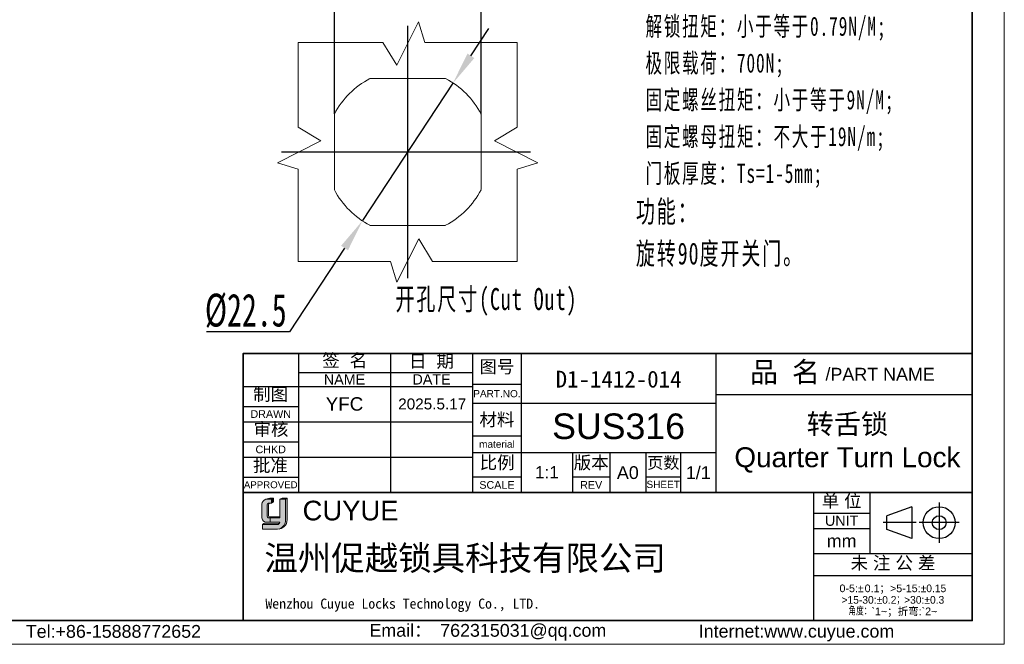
# Model space of a CAD drawing. Header units: millimetres. Extents: x 3170 to 3430, y 1374 to 1558.
# Tile 6 of 10: x 3296 to 3430, y 1374 to 1460. Entities that reach past the tile are written whole.
import ezdxf

# ---------------------------------------------------------------- set-up
doc = ezdxf.new("R2010")
doc.units = ezdxf.units.MM
doc.linetypes.add('CENTER', pattern=[10.159999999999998, 6.35, -1.27, 1.27, -1.27])
doc.linetypes.add('虚线', pattern=[2, 1, -1])
for name, color, linetype, lineweight in [('0007', 7, 'Continuous', 5), ('实线层', 7, 'Continuous', 25), ('尺寸线层', 3, 'Continuous', 18), ('粗实线层', 7, 'Continuous', 35), ('细实线层', 3, 'Continuous', 18), ('虚线层', 6, '虚线', 18)]:
    doc.layers.add(name, color=color, linetype=linetype, lineweight=lineweight)
doc.layers.add('中心线层', color=1, linetype='CENTER')
doc.styles.add('ARIAL', font='arial.ttf')
doc.styles.get("Standard").update_dxf_attribs({"font": 'arial.ttf'})
doc.styles.add('TEXTSTYLE_2', font='arial.ttf')
doc.styles.add('TEXTSTYLE_3', font='arial.ttf')
doc.styles.add('TEXTSTYLE_4', font='arial.ttf')
doc.styles.add('标准', font='txt', dxfattribs={"width": 0.667})
doc.dimstyles.new('对齐', dxfattribs={"dimtxt": 2.5, "dimasz": 2, "dimexe": 1.25, "dimexo": 0.625, "dimtad": 1, "dimdsep": 46, "dimtxsty": '标准', "dimcen": 2.5, "dimclrd": 3, "dimclre": 3, "dimclrt": 3, "dimadec": 0, "dimazin": 0, "dimtfac": 1, "dimtmove": 0, "dimatfit": 3, "dimfxl": 1, "dimarcsym": 0})
doc.dimstyles.new('标准', dxfattribs={"dimscale": 0.8, "dimtxt": 3.5, "dimasz": 4, "dimexe": 2, "dimexo": 0, "dimtad": 1, "dimdec": 1, "dimdsep": 46, "dimtxsty": '标准', "dimblk": '_CAXARROW', "dimcen": 0, "dimdle": 8, "dimazin": 2, "dimtfac": 0.707107, "dimtmove": 0, "dimatfit": 3, "dimfxl": 1, "dimtolj": 1, "dimarcsym": 1})

# ---------------------------------------------------------------- blocks, each defined once
blk = doc.blocks.new('*D14')
at = {"layer": 'Defpoints', "color": 0, "linetype": 'ByBlock', "transparency": 16777216}
for p in [(3358.716842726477, 1464.003981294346), (3338.616842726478, 1446.087800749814), (3358.716842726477, 1446.053496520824)]:
    blk.add_point(p, dxfattribs=at)
at = {"layer": '尺寸线层', "color": 3, "linetype": 'ByBlock', "lineweight": -2, "transparency": 16777216}
for p, q in [((3338.616842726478, 1446.712800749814), (3338.616842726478, 1465.253981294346)), ((3358.716842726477, 1446.678496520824), (3358.716842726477, 1465.253981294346)), ((3343.116842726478, 1464.003981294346), (3354.216842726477, 1464.003981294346))]:
    blk.add_line(p, q, dxfattribs=at)
at = {"layer": '尺寸线层', "color": 3, "linetype": 'ByBlock', "transparency": 16777216}
for points in [[(3343.116842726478, 1464.753981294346), (3343.116842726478, 1463.253981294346), (3338.616842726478, 1464.003981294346)], [(3354.216842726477, 1464.753981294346), (3354.216842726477, 1463.253981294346), (3358.716842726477, 1464.003981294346)]]:
    blk.add_solid(points, dxfattribs=at)
at = {"layer": '尺寸线层', "color": 3, "linetype": 'ByBlock', "transparency": 16777216, "insert": (3348.666842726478, 1466.902634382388), "char_height": 4.5, "width": 29.42765359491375, "attachment_point": 5, "style": '标准'}
blk.add_mtext('{\\fAMGDT|b0|i0|c134|p34;o}20.1', dxfattribs=at)
blk = doc.blocks.new('_CAXARROW')
blk.add_hatch(color=0).paths.add_polyline_path([(0, 0), (-1, 0.125), (-1, -0.125)], flags=0)
blk = doc.blocks.new('*D15')
at = {"layer": 'Defpoints', "color": 0, "linetype": 'ByBlock', "transparency": 16777216}
for p in [(3354.849684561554, 1450.905146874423), (3342.484000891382, 1432.10781016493)]:
    blk.add_point(p, dxfattribs=at)
at = {"layer": '尺寸线层', "color": 0, "linetype": 'Continuous', "lineweight": -2, "transparency": 16777216}
for p, q in [((3357.322821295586, 1454.664614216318), (3359.795958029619, 1458.424081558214)), ((3354.849684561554, 1450.905146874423), (3342.484000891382, 1432.10781016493)), ((3340.010864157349, 1428.348342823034), (3332.467853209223, 1416.882052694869)), ((3332.467853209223, 1416.882052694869), (3321.124647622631, 1416.882052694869))]:
    blk.add_line(p, q, dxfattribs=at)
at = {"layer": '尺寸线层', "color": 0, "linetype": 'ByBlock', "lineweight": -2, "transparency": 16777216, "xscale": 4.5, "yscale": 4.5, "zscale": 4.5}
for p, rotation in [((3354.849684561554, 1450.905146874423), 236.6613885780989), ((3342.484000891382, 1432.10781016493), 56.66138857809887)]:
    blk.add_blockref('_CAXARROW', p, dxfattribs=dict(at, rotation=rotation))
at = {"layer": '尺寸线层', "color": 0, "linetype": 'ByBlock', "transparency": 16777216, "insert": (3326.483750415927, 1419.757052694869), "char_height": 4.5, "width": 28.70032995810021, "attachment_point": 5, "style": '标准'}
blk.add_mtext('\\A1;%%C22.5', dxfattribs=at)

msp = doc.modelspace()

# ---------------------------------------------------------------- hatches: boundary and pattern name
at = {"layer": '实线层'}
h = msp.add_hatch(color=30, dxfattribs=at)
edge = h.paths.add_edge_path(flags=0)
edge.add_arc((3329.679548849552, 1393.175833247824), 0.2507087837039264, 103.89623382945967, 180.1196323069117, ccw=False)
edge.add_line((3329.619337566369, 1393.419204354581), (3330.011334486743, 1393.419204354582))
edge.add_line((3330.011334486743, 1393.419204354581), (3330.011334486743, 1393.95561967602))
edge.add_line((3330.011334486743, 1393.95561967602), (3329.223549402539, 1393.95561967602))
edge.add_arc((3329.470389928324, 1393.215772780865), 0.7799382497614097, 108.4506221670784, 173.4013944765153)
edge.add_line((3328.695618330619, 1393.305397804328), (3328.69561833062, 1391.411057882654))
edge.add_arc((3329.36298877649, 1391.473230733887), 0.6702602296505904, 185.3223660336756, 272.7233690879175)
edge.add_line((3329.394835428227, 1390.803727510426), (3329.814826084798, 1390.803727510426))
edge.add_line((3329.814826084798, 1390.803727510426), (3329.814826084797, 1391.411057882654))
edge.add_line((3329.814826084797, 1391.411057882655), (3329.625760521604, 1391.411057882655))
edge.add_arc((3329.609995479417, 1391.59167725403), 0.1813060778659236, 177.6597996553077, 274.98831874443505, ccw=False)
edge.add_line((3329.428840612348, 1391.599080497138), (3329.428840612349, 1393.175309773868))
h = msp.add_hatch(color=254, dxfattribs=at)
h.paths.add_polyline_path([(3329.79650904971, 1394.115169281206), (3329.223549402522, 1393.95561967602), (3330.011334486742, 1393.95561967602), (3330.282272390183, 1394.115169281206)], flags=0)
h.paths.add_polyline_path([(3331.165249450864, 1393.95561967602), (3331.932724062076, 1393.95561967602), (3332.158277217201, 1394.115169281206), (3331.448155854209, 1394.115169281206)], flags=0)
h = msp.add_hatch(color=251, dxfattribs=at)
edge = h.paths.add_edge_path(flags=0)
edge.add_line((3329.609641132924, 1391.708157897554), (3329.609641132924, 1393.175309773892))
edge.add_arc((3329.860349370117, 1393.175833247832), 0.2507087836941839, 103.89623382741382, 180.1196323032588, ccw=False)
edge.add_line((3329.800138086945, 1393.419204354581), (3329.619337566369, 1393.419204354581))
edge.add_arc((3329.679548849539, 1393.175833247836), 0.2507087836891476, 103.8962338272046, 180.1196323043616)
edge.add_line((3329.428840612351, 1393.175309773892), (3329.428840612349, 1391.599080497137))
edge.add_arc((3329.609995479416, 1391.591677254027), 0.1813060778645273, 177.6597996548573, 274.9883187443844)
edge.add_line((3329.625760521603, 1391.411057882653), (3331.165249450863, 1391.411057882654))
edge.add_line((3331.165249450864, 1391.411057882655), (3331.165249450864, 1391.56368296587))
edge.add_line((3331.165249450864, 1391.56368296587), (3329.725351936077, 1391.56368296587))
edge.add_arc((3329.752091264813, 1391.703672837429), 0.1425207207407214, 178.1966309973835, 259.1862447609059, ccw=False)
msp.add_hatch(color=251, dxfattribs=at).paths.add_polyline_path([(3330.011334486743, 1393.419204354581), (3330.282272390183, 1393.625070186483), (3330.282272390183, 1394.115169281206), (3330.011334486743, 1393.95561967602)], flags=0)
h = msp.add_hatch(color=251, dxfattribs=at)
edge = h.paths.add_edge_path(flags=0)
edge.add_line((3332.158277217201, 1394.115169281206), (3331.932724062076, 1393.95561967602))
edge.add_line((3331.932724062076, 1393.95561967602), (3331.932724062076, 1391.142965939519))
edge.add_arc((3330.659734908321, 1391.093314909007), 1.273957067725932, -71.74154242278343, 2.2336036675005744, ccw=False)
edge.add_arc((3330.847789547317, 1391.177330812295), 1.310938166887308, 279.2658368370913, 358.4978790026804)
edge.add_line((3332.158277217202, 1391.142965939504), (3332.158277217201, 1394.115169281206))
h = msp.add_hatch(color=251, dxfattribs=at)
edge = h.paths.add_edge_path(flags=0)
edge.add_line((3328.941764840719, 1390.659406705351), (3328.780391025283, 1390.481809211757))
edge.add_line((3328.780391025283, 1390.481809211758), (3330.782459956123, 1390.481809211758))
edge.add_arc((3330.70910970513, 1390.957573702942), 0.4813856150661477, 278.7644802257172, 323.8869948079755)
edge.add_line((3331.098000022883, 1390.6738547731), (3328.941764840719, 1390.659406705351))
at = {"layer": '尺寸线层'}
h = msp.add_hatch(color=179, dxfattribs=at)
edge = h.paths.add_edge_path(flags=0)
edge.add_line((3331.932724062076, 1393.95561967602), (3331.165249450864, 1393.95561967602))
edge.add_line((3331.165249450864, 1393.95561967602), (3331.165249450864, 1391.411057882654))
edge.add_line((3331.165249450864, 1391.411057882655), (3329.814826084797, 1391.411057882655))
edge.add_line((3329.814826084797, 1391.411057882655), (3329.814826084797, 1390.803727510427))
edge.add_line((3329.814826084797, 1390.803727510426), (3331.165249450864, 1390.803727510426))
edge.add_arc((3330.70910968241, 1390.957573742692), 0.4813856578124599, 278.7644821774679, 341.36184450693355, ccw=False)
edge.add_line((3330.782459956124, 1390.481809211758), (3328.780391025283, 1390.481809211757))
edge.add_line((3328.780391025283, 1390.481809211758), (3328.780391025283, 1389.866581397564))
edge.add_line((3328.780391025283, 1389.866581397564), (3330.825544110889, 1389.866581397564))
edge.add_arc((3330.847789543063, 1391.177330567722), 1.310937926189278, 269.0276957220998, 279.2658387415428)
edge.add_arc((3330.659734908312, 1391.093314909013), 1.273957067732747, 288.258457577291, 362.2336036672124)
edge.add_line((3331.932724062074, 1391.142965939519), (3331.932724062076, 1393.95561967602))

# ---------------------------------------------------------------- linework, layer by layer
at = {"color": 0, "linetype": 'Continuous'}
for p, q in [((3326.111703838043, 1413.909127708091), (3326.111703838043, 1395.120320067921)), ((3333.691034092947, 1413.907809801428), (3333.691034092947, 1394.889648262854)), ((3346.32302330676, 1413.907809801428), (3346.32302330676, 1394.889648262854)), ((3357.5508045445, 1413.924030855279), (3357.5508045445, 1394.83569159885)), ((3357.551458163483, 1413.907809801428), (3357.551458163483, 1394.889648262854)), ((3364.217687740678, 1413.924030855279), (3364.217687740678, 1394.83569159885)), ((3390.882761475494, 1413.908540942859), (3390.882761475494, 1394.82020168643)), ((3390.885220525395, 1413.924030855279), (3390.885220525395, 1394.83569159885)), ((3357.5508045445, 1409.713367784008), (3364.217687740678, 1409.713367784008)), ((3390.882761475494, 1408.294323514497), (3425.996037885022, 1408.294323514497)), ((3357.5508045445, 1407.116792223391), (3390.885220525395, 1407.116792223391)), ((3357.5508045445, 1402.625418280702), (3364.217687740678, 1402.625418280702)), ((3357.5508045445, 1400.379731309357), (3390.885220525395, 1400.379731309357)), ((3371.23545952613, 1400.379731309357), (3371.23545952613, 1394.83569159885)), ((3376.358432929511, 1400.379731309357), (3376.358432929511, 1394.83569159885)), ((3381.270873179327, 1400.379731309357), (3381.270873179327, 1394.83569159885)), ((3386.042957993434, 1400.379731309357), (3386.042957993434, 1394.83569159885)), ((3357.5508045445, 1397.011200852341), (3364.217687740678, 1397.011200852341)), ((3371.23545952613, 1397.011200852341), (3376.358432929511, 1397.011200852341)), ((3381.270873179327, 1397.011200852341), (3386.042957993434, 1397.011200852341)), ((3390.882761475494, 1394.83569159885), (3390.885220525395, 1394.83569159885)), ((3404.241013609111, 1394.889648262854), (3404.241013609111, 1377.415705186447)), ((3404.241082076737, 1394.884018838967), (3404.241082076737, 1377.339898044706)), ((3411.960631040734, 1394.884018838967), (3411.960631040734, 1386.53287041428)), ((3421.465130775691, 1393.502462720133), (3421.465130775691, 1388.006402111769)), ((3404.241082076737, 1392.076910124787), (3411.960631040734, 1392.076910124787)), ((3417.706406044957, 1392.939980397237), (3414.277188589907, 1391.698192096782)), ((3417.706406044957, 1392.939980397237), (3417.706406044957, 1388.568884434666)), ((3418.327487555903, 1390.754432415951), (3413.791770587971, 1390.754432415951)), ((3414.277188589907, 1389.81067273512), (3414.277188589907, 1391.698192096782)), ((3424.213161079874, 1390.754432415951), (3418.71710047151, 1390.754432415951)), ((3404.241082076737, 1389.971578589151), (3411.960631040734, 1389.971578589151)), ((3417.706406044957, 1388.568884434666), (3414.277188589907, 1389.81067273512)), ((3404.241082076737, 1386.53287041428), (3425.996174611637, 1386.53287041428)), ((3404.241082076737, 1383.515228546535), (3425.996174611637, 1383.515228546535))]:
    msp.add_line(p, q, dxfattribs=at)
at = {"linetype": 'Continuous'}
for p, q in [((3333.691034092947, 1411.311234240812), (3357.551458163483, 1411.311234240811)), ((3326.111840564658, 1409.41643585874), (3357.551458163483, 1409.416435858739)), ((3326.111840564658, 1406.679504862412), (3333.691034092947, 1406.679504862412)), ((3326.111840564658, 1404.574173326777), (3357.551458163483, 1404.574173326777)), ((3326.111840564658, 1401.837242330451), (3333.691034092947, 1401.837242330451)), ((3326.111840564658, 1399.731910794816), (3357.551458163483, 1399.731910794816)), ((3326.111840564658, 1396.99497979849), (3333.691034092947, 1396.99497979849))]:
    msp.add_line(p, q, dxfattribs=at)
at = {"color": 0, "linetype": 'Continuous'}
for radius in [2.18554798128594, 0.9437596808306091]:
    msp.add_circle((3421.465130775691, 1390.754432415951), radius, dxfattribs=at)
at = {"layer": '0007'}
for p, q in [((3328.695618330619, 1391.411057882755), (3328.695618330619, 1393.305397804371)), ((3329.223549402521, 1393.95561967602), (3329.79650904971, 1394.115169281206)), ((3329.223549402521, 1393.95561967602), (3330.011334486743, 1393.95561967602)), ((3329.428840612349, 1391.599080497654), (3329.428840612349, 1393.175309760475)), ((3329.609641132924, 1391.708157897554), (3329.609641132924, 1393.175309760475)), ((3329.619337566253, 1393.419204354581), (3330.011334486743, 1393.419204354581)), ((3329.79650904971, 1394.115169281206), (3330.282272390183, 1394.115169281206)), ((3330.011334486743, 1393.95561967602), (3330.282272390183, 1394.115169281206)), ((3330.011334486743, 1393.419204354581), (3330.011334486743, 1393.95561967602)), ((3330.011334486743, 1393.419204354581), (3330.282272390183, 1393.625070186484)), ((3330.282272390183, 1393.625070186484), (3330.282272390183, 1394.115169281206)), ((3331.165249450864, 1393.95561967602), (3331.448155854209, 1394.115169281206)), ((3331.165249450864, 1393.95561967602), (3331.932724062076, 1393.95561967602)), ((3331.165249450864, 1391.411057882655), (3331.165249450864, 1393.95561967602)), ((3331.448155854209, 1394.115169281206), (3332.158277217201, 1394.115169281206)), ((3331.932724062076, 1393.95561967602), (3332.158277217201, 1394.115169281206)), ((3331.932724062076, 1393.95561967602), (3331.932724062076, 1391.142965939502)), ((3332.158277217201, 1394.115169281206), (3332.158277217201, 1391.1429659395)), ((3328.780391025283, 1390.481809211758), (3328.941764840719, 1390.659406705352)), ((3328.780391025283, 1389.866581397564), (3328.780391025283, 1390.481809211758)), ((3328.780391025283, 1390.481809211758), (3330.782459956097, 1390.481809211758)), ((3328.941764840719, 1390.659406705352), (3331.098000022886, 1390.673854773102)), ((3329.394835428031, 1390.803727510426), (3331.165249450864, 1390.803727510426)), ((3329.625760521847, 1391.411057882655), (3331.165249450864, 1391.411057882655)), ((3329.725351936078, 1391.56368296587), (3331.165249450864, 1391.56368296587)), ((3329.814826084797, 1391.411057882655), (3329.814826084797, 1390.803727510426)), ((3328.780391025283, 1389.866581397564), (3330.82554411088, 1389.866581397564))]:
    msp.add_line(p, q, dxfattribs=at)
for centre, radius, start, end in [((3329.470390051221, 1393.215772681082), 0.7799383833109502, 108.4506284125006, 173.401388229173), ((3329.67954883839, 1393.175833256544), 0.2507087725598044, 103.8962318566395, 180.1196373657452), ((3329.860349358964, 1393.175833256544), 0.2507087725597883, 103.8962318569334, 180.1196373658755), ((3329.36298874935, 1391.473230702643), 0.6702601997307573, 185.3223635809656, 272.7233715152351), ((3329.609995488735, 1391.591677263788), 0.1813060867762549, 177.6598026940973, 274.9883156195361), ((3329.752091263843, 1391.70367283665), 0.1425207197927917, 178.1966306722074, 259.1862450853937), ((3330.709109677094, 1390.957573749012), 0.4813856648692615, 278.7644826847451, 341.3618439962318), ((3330.847789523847, 1391.177330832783), 1.310938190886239, 269.0276967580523, 358.4978781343), ((3330.659735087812, 1391.093314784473), 1.273956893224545, 288.2424993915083, 2.233609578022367)]:
    msp.add_arc(centre, radius, start, end, dxfattribs=at)
at = {"layer": '中心线层', "linetype": 'ByBlock'}
for p, q in [((3348.666842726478, 1424.237432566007), (3348.666842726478, 1458.775524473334)), ((3331.397796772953, 1441.50647851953), (3365.497005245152, 1441.50647851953))]:
    msp.add_line(p, q, dxfattribs=at)
at = {"layer": '粗实线层'}
for p, q in [((3326.111840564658, 1394.889648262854), (3404.241013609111, 1394.889648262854)), ((3404.241082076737, 1394.884018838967), (3425.996174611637, 1394.884018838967))]:
    msp.add_line(p, q, dxfattribs=at)
msp.add_lwpolyline([(3185.484708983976, 1553.933428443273), (3425.996174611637, 1553.933428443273), (3425.996174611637, 1377.357393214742), (3185.484708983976, 1377.357393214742)], close=True, dxfattribs=at)
msp.add_lwpolyline([(3425.996037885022, 1413.908540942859), (3387.042761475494, 1413.908540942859), (3326.111840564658, 1413.907809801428), (3326.111840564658, 1377.339898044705)], dxfattribs=at)
at = {"layer": '细实线层'}
msp.add_lwpolyline([(3169.847504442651, 1558.31953580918), (3430.382281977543, 1558.31953580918), (3430.382281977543, 1374.103026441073), (3169.847504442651, 1374.103026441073)], close=True, dxfattribs=at)
at = {"layer": '虚线层', "linetype": 'ByBlock'}
for p, q in [((3347.154944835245, 1453.387599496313), (3350.161204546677, 1459.321006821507)), ((3350.161204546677, 1459.321006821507), (3351.008295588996, 1456.50647851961)), ((3333.666842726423, 1456.506478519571), (3345.256253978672, 1456.506478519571)), ((3333.666842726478, 1444.917067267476), (3333.666842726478, 1456.506478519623)), ((3345.256253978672, 1456.506478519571), (3347.154944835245, 1453.387599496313)), ((3363.666842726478, 1456.506478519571), (3351.008295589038, 1456.506478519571)), ((3363.666842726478, 1444.917067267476), (3363.666842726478, 1456.506478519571)), ((3343.512960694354, 1451.556478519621), (3353.820724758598, 1451.556478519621)), ((3338.616842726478, 1436.352596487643), (3338.616842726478, 1446.693963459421)), ((3358.716842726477, 1436.352596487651), (3358.716842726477, 1446.693963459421)), ((3333.666842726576, 1444.917067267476), (3336.785721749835, 1443.018376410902)), ((3363.666842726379, 1444.917067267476), (3360.54796370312, 1443.018376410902)), ((3336.785721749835, 1443.018376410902), (3330.852314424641, 1440.01211669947)), ((3360.54796370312, 1443.018376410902), (3366.481371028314, 1440.01211669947)), ((3330.852314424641, 1440.01211669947), (3333.666842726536, 1439.165025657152)), ((3333.666842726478, 1426.506478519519), (3333.666842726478, 1439.165025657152)), ((3366.481371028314, 1440.01211669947), (3363.666842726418, 1439.165025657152)), ((3363.666842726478, 1426.50647851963), (3363.666842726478, 1439.165025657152)), ((3343.479357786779, 1431.45647851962), (3353.8207247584, 1431.45647851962)), ((3350.17874061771, 1429.625357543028), (3347.172480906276, 1423.691950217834)), ((3352.077431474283, 1426.50647851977), (3350.17874061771, 1429.625357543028)), ((3333.666842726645, 1426.506478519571), (3346.32538986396, 1426.506478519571)), ((3347.172480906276, 1423.691950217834), (3346.32538986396, 1426.506478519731)), ((3352.077431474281, 1426.506478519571), (3363.666842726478, 1426.506478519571))]:
    msp.add_line(p, q, dxfattribs=at)
for centre, radius, start, end in [((3348.666842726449, 1441.506478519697), 11.29999999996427, 117.2660444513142, 152.7339555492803), ((3348.666842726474, 1441.506478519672), 11.30000000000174, 27.26604445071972, 62.73395554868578), ((3348.666842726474, 1441.506478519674), 11.29999999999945, 207.2660444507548, 242.7339555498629), ((3348.666842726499, 1441.506478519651), 11.29999999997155, 297.2660444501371, 332.7339555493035)]:
    msp.add_arc(centre, radius, start, end, dxfattribs=at)

# ---------------------------------------------------------------- texts
at = {"color": 0, "linetype": 'Continuous', "attachment_point": 2, "line_spacing_factor": 0.8999999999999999}
for s, insert, char_height, width, style in [('签  名', (3340.036079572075, 1413.842395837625), 1.754442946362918, 7.716807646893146, 'TEXTSTYLE_2'), ('日  期', (3351.922521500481, 1413.751511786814), 1.754442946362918, 7.716807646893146, 'TEXTSTYLE_2'), ('图号', (3360.884246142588, 1412.983797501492), 1.754442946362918, 5.139969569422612, 'TEXTSTYLE_2'), ('{\\fSimSun|b0|i0|c0|p34;品 名}', (3400.337036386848, 1412.779492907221), 2.807108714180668, 10.28542177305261, 'TEXTSTYLE_2'), ('/PART NAME', (3413.373053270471, 1411.952169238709), 1.754442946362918, 14.94211446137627, 'TEXTSTYLE_3'), ('PART.NO.', (3360.884246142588, 1408.906324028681), 0.9824880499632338, 6.468350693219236, 'TEXTSTYLE_3'), ('材料', (3360.884246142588, 1405.748326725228), 1.754442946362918, 5.139969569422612, 'TEXTSTYLE_2'), ('material', (3360.884246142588, 1401.993818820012), 0.9824880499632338, 6.165203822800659, 'TEXTSTYLE_3'), ('比例', (3360.913419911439, 1399.864198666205), 1.754442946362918, 5.139969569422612, 'TEXTSTYLE_2'), ('版本', (3373.796946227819, 1399.853147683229), 1.754442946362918, 5.139969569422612, 'TEXTSTYLE_2'), ('页数', (3383.682099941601, 1399.754138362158), 1.614087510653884, 4.728772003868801, 'TEXTSTYLE_2'), ('1/1', (3388.464089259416, 1398.484932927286), 1.754442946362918, 3.865257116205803, 'TEXTSTYLE_2'), ('A0', (3378.814653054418, 1398.484932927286), 1.754442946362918, 2.576838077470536, 'TEXTSTYLE_2'), ('SCALE', (3360.884246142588, 1396.449779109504), 1.05266576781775, 4.813304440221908, 'TEXTSTYLE_3'), ('REV', (3373.796946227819, 1396.449779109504), 1.05266576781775, 2.283474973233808, 'TEXTSTYLE_4'), ('SHEET', (3383.65691558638, 1396.484867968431), 0.9824880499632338, 4.059511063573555, 'TEXTSTYLE_4'), ('单 位', (3408.100856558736, 1394.624091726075), 1.754442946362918, 6.428388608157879, 'TEXTSTYLE_2'), ('UNIT', (3408.100856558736, 1391.726021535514), 1.403554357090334, 4.565464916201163, 'TEXTSTYLE_3'), ('mm', (3408.100856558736, 1389.129445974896), 1.754442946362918, 4.069785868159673, 'TEXTSTYLE_3'), ('未 注 公 差', (3415.130871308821, 1386.109199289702), 1.754442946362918, 14.14519625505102, 'TEXTSTYLE_2'), ('{\\C256;Email\\fSimSun|b0|i0|c0|p34;： \\farial|b0|i0|c0|p34;762315031@qq.com}', (3359.641568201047, 1376.88829812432), 1.750941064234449, 35.56216927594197, 'TEXTSTYLE_3'), ('{\\C256;Internet:www.cuyue.com}', (3401.91813630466, 1376.773746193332), 1.750941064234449, 51.90110448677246, 'TEXTSTYLE_3')]:
    msp.add_mtext(s, dxfattribs=dict(at, insert=insert, char_height=char_height, width=width, style=style))
at = {"linetype": 'Continuous', "attachment_point": 2, "line_spacing_factor": 0.8999999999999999}
for s, insert, char_height, width, style in [('NAME', (3340.007028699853, 1411.06561222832), 1.403554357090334, 5.650741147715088, 'TEXTSTYLE_3'), ('DATE', (3351.937240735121, 1411.06561222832), 1.403554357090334, 5.217674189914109, 'TEXTSTYLE_3'), ('{\\fSimSun|b0|i0|c134|p34;制图}', (3329.879126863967, 1409.214937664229), 1.754442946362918, 5.139969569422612, 'TEXTSTYLE_2'), ('DRAWN', (3329.901437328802, 1406.153171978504), 1.05266576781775, 5.545083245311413, 'TEXTSTYLE_3'), ('审核', (3329.941236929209, 1404.421000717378), 1.754442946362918, 5.139969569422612, 'TEXTSTYLE_2'), ('CHKD', (3329.901437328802, 1401.310909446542), 1.05266576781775, 4.159790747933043, 'TEXTSTYLE_3'), ('批准', (3329.869748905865, 1399.462317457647), 1.754442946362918, 5.139969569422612, 'TEXTSTYLE_2'), ('APPROVED', (3329.901437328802, 1396.416013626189), 0.9473991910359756, 7.339702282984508, 'TEXTSTYLE_3'), ('Tel:+86-15888772652', (3308.354433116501, 1376.747256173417), 1.750941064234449, 24.85569542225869, 'TEXTSTYLE_3')]:
    msp.add_mtext(s, dxfattribs=dict(at, insert=insert, char_height=char_height, width=width, style=style))
at = {"color": 0, "lineweight": 13, "insert": (3377.550224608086, 1410.384634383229), "char_height": 2.304, "width": 44.44178955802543, "attachment_point": 5}
msp.add_mtext('{\\fFangSong|b0|i0|c134|p34;\\C3;D1-1412-014}', dxfattribs=at)
at = {"color": 0, "insert": (3408.891301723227, 1401.614477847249), "char_height": 2.73146806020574, "width": 62.48649061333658, "attachment_point": 5, "style": 'ARIAL'}
msp.add_mtext('{\\fFangSong|b0|i0|c134|p34;转舌锁\\P}Quarter Turn Lock', dxfattribs=at)
at = {"color": 0, "insert": (3367.726573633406, 1397.657181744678), "char_height": 1.680903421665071, "width": 11.69628630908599, "attachment_point": 5}
msp.add_mtext('1:1', dxfattribs=at)
at = {"color": 7, "linetype": 'Continuous', "attachment_point": 1, "line_spacing_factor": 0.8999999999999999}
for s, insert, char_height, width, style in [('CUYUE', (3334.266464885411, 1393.756732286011), 2.688, 29.95307687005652, 'TEXTSTYLE_2'), ('{\\fsimsun|b0|i0|c134|p34;\\C0;Wenzhou Cuyue Locks Technology Co., LTD.}', (3329.169619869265, 1380.361309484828), 1.3824, 57.70020964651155, 'TEXTSTYLE_3')]:
    msp.add_mtext(s, dxfattribs=dict(at, insert=insert, char_height=char_height, width=width, style=style))
at = {"color": 0, "linetype": 'Continuous', "lineweight": 13, "insert": (3415.118628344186, 1382.287118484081), "char_height": 1.050564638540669, "width": 21.35581969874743, "attachment_point": 2, "line_spacing_factor": 0.8999999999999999, "style": 'TEXTSTYLE_2'}
msp.add_mtext('0-5:{\\Fgdt,gbcbig.shx;`\\fsimsun|b0|i0|c0|p34;\\W0.16667; \\farial|b0|i0|c0|p34;\\W1;0.1\\fsimsun|b0|i0|c0|p34;；}>5-15:{\\Fgdt,gbcbig.shx;`0.15\\P>15-30:`0.2；>30:`0.3\\P角度：}`1~{\\fsimsun|b0|i0|c0|p34;；折弯}:`2~', dxfattribs=at)
at = {"layer": 'Defpoints', "attachment_point": 5}
for s, insert, char_height in [('YFC', (3340.007028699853, 1406.995304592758), 1.8432), ('2025.5.17', (3352.02281793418, 1406.995304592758), 1.5)]:
    msp.add_mtext_dynamic_manual_height_columns(s, width=10.52665767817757, gutter_width=1, heights=[0], dxfattribs=dict(at, insert=insert, char_height=char_height))
at = {"layer": '中心线层', "insert": (3377.550224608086, 1403.927455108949), "char_height": 3.5, "attachment_point": 5}
msp.add_mtext_dynamic_manual_height_columns('{\\C0;SUS316}', width=26.66507373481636, gutter_width=1, heights=[8.294711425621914], dxfattribs=at)
at = {"layer": '尺寸线层', "insert": (3379.922094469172, 1496.712284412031), "char_height": 2.625, "width": 85.30840781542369, "attachment_point": 1, "line_spacing_factor": 1.150569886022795, "style": '标准'}
msp.add_mtext('{\\H1.14286x;\\T1.1;技术要求：\\P \\H0.875x;锁壳、锁芯、锁舌、螺母：316^I\\P 密封圈NBR,\\P \\P\\P\\H1.14286x;性能参数：\\P \\H0.875x;IP等级：IP65;\\P 解锁扭矩：小于等于0.79N/M;\\P 极限载荷：700N;\\P 固定螺丝扭矩：小于等于9N/M;\\P 固定螺母扭矩：不大于19N/m;\\P 门板厚度：Ts=1-5mm;\\P\\H1.14286x;功能：\\P旋转90度开关门。}', dxfattribs=at)
at = {"layer": '尺寸线层', "linetype": 'ByBlock', "insert": (3346.990497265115, 1422.869571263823), "char_height": 3, "width": 26.74469098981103, "attachment_point": 1, "line_spacing_factor": 1.150569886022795, "style": '标准'}
msp.add_mtext('{\\T1.1;开孔尺寸(Cut Out)}', dxfattribs=at)
at = {"layer": '尺寸线层', "color": 6, "insert": (3329.025339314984, 1387.591941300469), "char_height": 3.36, "width": 71.48750424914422, "attachment_point": 1}
msp.add_mtext('{\\C0;温州促越锁具科技有限公司}', dxfattribs=at)

# ---------------------------------------------------------------- dimensions: what is measured, and where the dimension line sits
at = {"layer": '尺寸线层', "linetype": 'ByBlock'}
dim = msp.add_linear_dim(base=(3358.716842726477, 1464.003981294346), p1=(3338.616842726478, 1446.087800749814), p2=(3358.716842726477, 1446.053496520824), text='{\\fAMGDT|b0|i0|c134|p34;o}20.1', dimstyle='对齐', override={"dimscale": 1, "dimtxt": 4.5, "dimasz": 4.5}, dxfattribs=at)
dim.commit()
dim.dimension.update_dxf_attribs({"geometry": '*D14', "text_midpoint": (3348.666842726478, 1466.902634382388)})
dim = msp.add_diameter_dim_2p(p1=(3354.849684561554, 1450.905146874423), p2=(3342.484000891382, 1432.10781016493), dimstyle='标准', override={"dimscale": 1, "dimtxt": 4.5, "dimasz": 4.5, "dimtoh": 1, "dimpost": '%%C<>', "dimsah": 1, "dimatfit": 1}, dxfattribs=at)
dim.commit()
dim.dimension.update_dxf_attribs({"geometry": '*D15', "text_midpoint": (3326.483750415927, 1416.882052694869), "dimtype": 163})

doc.saveas('drawing.dxf')
